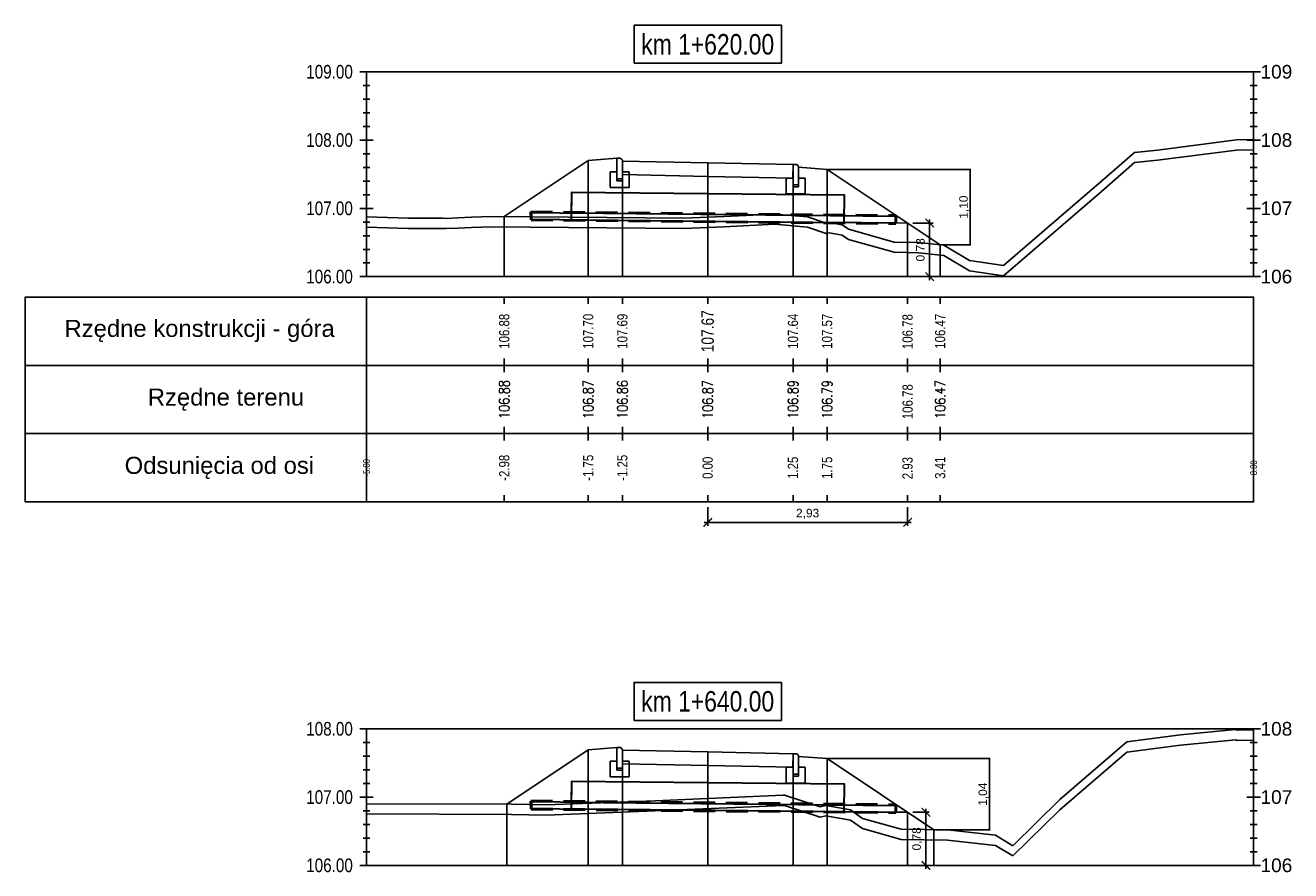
# Model space of a CAD drawing. Extents: x 7537626 to 7538805, y 5722894 to 5725486.
# Tile 79 of 90: x 7538660 to 7538679, y 5725469 to 5725482. Entities that reach past the tile are written whole.
import ezdxf

# ---------------------------------------------------------------- set-up
doc = ezdxf.new("R2010")
doc.units = 0
doc.header["$PDMODE"] = 35
doc.header["$PDSIZE"] = 0.3
doc.linetypes.add('HIDDEN', pattern=[9.525, 6.35, -3.175])
for name, color, linetype in [('C-DROGI-PROFILE', 7, 'Continuous'), ('C-DROGI-PROFILE-ETYKIETY', 7, 'Continuous'), ('C-DROGI-PRZEKROJE-ETYKIETY', 7, 'Continuous'), ('C-POPRZECZKA-przekrój', 2, 'Continuous'), ('C-POPRZECZKA-widok', 1, 'Continuous')]:
    doc.layers.add(name, color=color, linetype=linetype)
for name, color, linetype, true_color in [('C-humus', 7, 'Continuous', 0x003df5), ('C-Teren', 7, 'Continuous', 0x005716), ('poprzeczki', 7, 'Continuous', 0x0000d6)]:
    doc.layers.add(name, color=color, linetype=linetype, true_color=true_color)
doc.layers.add('Pom-plan', color=4, linetype='Continuous', plot=False)
doc.styles.add('2mm08', font='arial.ttf', dxfattribs={"width": 0.8})
doc.styles.add('opis_50', font='arial.ttf', dxfattribs={"height": 0.125})
doc.styles.get("Standard").update_dxf_attribs({"font": 'arial.ttf'})
doc.dimstyles.new('OPIS_50', dxfattribs={"dimscale": 0.5, "dimtxt": 0.125, "dimasz": 0.25, "dimexe": 0.1, "dimexo": 0.15, "dimgap": 0.1, "dimtad": 1, "dimzin": 0, "dimtxsty": 'opis_50', "dimblk": 'ARCHTICK', "dimcen": 0.15, "dimdle": 0.1, "dimaunit": 2, "dimadec": 4, "dimazin": 0, "dimtfac": 1, "dimtmove": 0, "dimatfit": 3, "dimfxl": 1, "dimarcsym": 0})

# ---------------------------------------------------------------- blocks, each defined once
blk = doc.blocks.new('_ArchTick')
at = {"color": 0, "linetype": 'ByBlock', "const_width": 0.15}
blk.add_lwpolyline([(-0.5, -0.5), (0.5, 0.5)], dxfattribs=at)
blk = doc.blocks.new('*D23')
at = {"layer": 'Defpoints', "color": 0, "transparency": 16777216}
for p in [(7538672.223, 5725479.607), (7538673.88, 5725478.502), (7538674.318, 5725478.502)]:
    blk.add_point(p, dxfattribs=at)
at = {"layer": 'poprzeczki', "color": 0, "lineweight": -2, "transparency": 16777216}
for p, q in [((7538672.238, 5725479.607), (7538674.328, 5725479.607)), ((7538674.318, 5725479.617), (7538674.318, 5725478.492)), ((7538673.895, 5725478.502), (7538674.328, 5725478.502))]:
    blk.add_line(p, q, dxfattribs=at)
at = {"layer": 'poprzeczki', "color": 0, "lineweight": -2, "transparency": 16777216, "xscale": 0.025, "yscale": 0.025, "zscale": 0.025}
for p, rotation in [((7538674.318, 5725479.607), 90), ((7538674.318, 5725478.502), 270)]:
    blk.add_blockref('_ArchTick', p, dxfattribs=dict(at, rotation=rotation))
at = {"layer": 'poprzeczki', "color": 0, "transparency": 16777216, "insert": (7538674.233, 5725479.054), "char_height": 0.125, "attachment_point": 5, "rotation": 90, "style": 'opis_50'}
blk.add_mtext('1,10', dxfattribs=at)
blk = doc.blocks.new('*D24')
at = {"layer": 'Defpoints', "color": 0, "transparency": 16777216}
for p in [(7538672.223, 5725470.975), (7538673.785, 5725469.934), (7538674.6, 5725469.934)]:
    blk.add_point(p, dxfattribs=at)
at = {"layer": 'poprzeczki', "color": 0, "lineweight": -2, "transparency": 16777216}
for p, q in [((7538672.238, 5725470.975), (7538674.61, 5725470.975)), ((7538674.6, 5725470.985), (7538674.6, 5725469.924)), ((7538673.8, 5725469.934), (7538674.61, 5725469.934))]:
    blk.add_line(p, q, dxfattribs=at)
at = {"layer": 'poprzeczki', "color": 0, "lineweight": -2, "transparency": 16777216, "xscale": 0.025, "yscale": 0.025, "zscale": 0.025}
for p, rotation in [((7538674.6, 5725470.975), 90), ((7538674.6, 5725469.934), 270)]:
    blk.add_blockref('_ArchTick', p, dxfattribs=dict(at, rotation=rotation))
at = {"layer": 'poprzeczki', "color": 0, "transparency": 16777216, "insert": (7538674.515, 5725470.454), "char_height": 0.125, "attachment_point": 5, "rotation": 90, "style": 'opis_50'}
blk.add_mtext('1,04', dxfattribs=at)
blk = doc.blocks.new('geokrata')
at = {"layer": 'C-POPRZECZKA-przekrój', "color": 172, "linetype": 'HIDDEN', "lineweight": 50, "ltscale": 0.05, "true_color": 0x0000cc}
for p, q in [((7538464.885, 5725469.743), (7538470.234, 5725469.689)), ((7538464.887, 5725469.627), (7538470.233, 5725469.573))]:
    blk.add_line(p, q, dxfattribs=at)
at = {"layer": 'C-POPRZECZKA-przekrój', "color": 98, "linetype": 'Continuous', "lineweight": 30, "true_color": 0x006100}
for p, q in [((7538464.892, 5725469.735), (7538465.726, 5725469.726)), ((7538464.893, 5725469.635), (7538465.725, 5725469.626)), ((7538469.225, 5725469.591), (7538470.225, 5725469.581))]:
    blk.add_line(p, q, dxfattribs=at)
for points in [[(7538467.479, 5725470.009), (7538465.479, 5725470.029), (7538465.475, 5725469.629), (7538469.475, 5725469.589), (7538469.479, 5725469.989), (7538467.479, 5725470.009), (7538465.479, 5725470.029), (7538465.476, 5725469.729), (7538470.226, 5725469.681)], [(7538464.892, 5725469.735), (7538464.893, 5725469.635)], [(7538470.225, 5725469.581), (7538470.226, 5725469.681)]]:
    blk.add_lwpolyline(points, dxfattribs=at)
at = {"layer": 'C-POPRZECZKA-przekrój', "color": 172, "linetype": 'HIDDEN', "lineweight": 50, "ltscale": 0.05, "true_color": 0x0000cc}
for points in [[(7538464.885, 5725469.743), (7538464.887, 5725469.627)], [(7538470.233, 5725469.573), (7538470.234, 5725469.689)]]:
    blk.add_lwpolyline(points, dxfattribs=at)
blk = doc.blocks.new('*D254')
at = {"layer": 'Defpoints', "color": 0, "transparency": 16777216}
for p in [(7538670.473, 5725474.736), (7538673.402, 5725474.736), (7538673.402, 5725474.436)]:
    blk.add_point(p, dxfattribs=at)
at = {"layer": 'Pom-plan', "color": 0, "lineweight": -2, "transparency": 16777216}
for p, q in [((7538670.473, 5725474.661), (7538670.473, 5725474.386)), ((7538673.402, 5725474.661), (7538673.402, 5725474.386)), ((7538670.423, 5725474.436), (7538673.452, 5725474.436))]:
    blk.add_line(p, q, dxfattribs=at)
at = {"layer": 'Pom-plan', "color": 0, "lineweight": -2, "transparency": 16777216, "xscale": 0.125, "yscale": 0.125, "zscale": 0.125, "rotation": 180}
blk.add_blockref('_ArchTick', (7538670.473, 5725474.436), dxfattribs=at)
at = {"layer": 'Pom-plan', "color": 0, "lineweight": -2, "transparency": 16777216, "xscale": 0.125, "yscale": 0.125, "zscale": 0.125}
blk.add_blockref('_ArchTick', (7538673.402, 5725474.436), dxfattribs=at)
at = {"layer": 'Pom-plan', "color": 0, "transparency": 16777216, "insert": (7538671.937, 5725474.561), "char_height": 0.125, "attachment_point": 5, "style": 'opis_50'}
blk.add_mtext('2,93', dxfattribs=at)
blk = doc.blocks.new('*D255')
at = {"layer": 'Defpoints', "color": 0, "transparency": 16777216}
for p in [(7538673.402, 5725478.821), (7538673.725, 5725478.821), (7538673.402, 5725478.036)]:
    blk.add_point(p, dxfattribs=at)
at = {"layer": 'Pom-plan', "color": 0, "lineweight": -2, "transparency": 16777216}
for p, q in [((7538673.477, 5725478.821), (7538673.775, 5725478.821)), ((7538673.725, 5725477.986), (7538673.725, 5725478.871)), ((7538673.477, 5725478.036), (7538673.775, 5725478.036))]:
    blk.add_line(p, q, dxfattribs=at)
at = {"layer": 'Pom-plan', "color": 0, "lineweight": -2, "transparency": 16777216, "xscale": 0.125, "yscale": 0.125, "zscale": 0.125}
for p, rotation in [((7538673.725, 5725478.821), 90), ((7538673.725, 5725478.036), 270)]:
    blk.add_blockref('_ArchTick', p, dxfattribs=dict(at, rotation=rotation))
at = {"layer": 'Pom-plan', "color": 0, "transparency": 16777216, "insert": (7538673.6, 5725478.429), "char_height": 0.125, "attachment_point": 5, "rotation": 90, "style": 'opis_50'}
blk.add_mtext('0,78', dxfattribs=at)
blk = doc.blocks.new('*D256')
at = {"layer": 'Defpoints', "color": 0, "transparency": 16777216}
for p in [(7538673.402, 5725470.189), (7538673.67, 5725470.189), (7538673.402, 5725469.411)]:
    blk.add_point(p, dxfattribs=at)
at = {"layer": 'Pom-plan', "color": 0, "lineweight": -2, "transparency": 16777216}
for p, q in [((7538673.477, 5725470.189), (7538673.72, 5725470.189)), ((7538673.67, 5725469.361), (7538673.67, 5725470.239)), ((7538673.477, 5725469.411), (7538673.72, 5725469.411))]:
    blk.add_line(p, q, dxfattribs=at)
at = {"layer": 'Pom-plan', "color": 0, "lineweight": -2, "transparency": 16777216, "xscale": 0.125, "yscale": 0.125, "zscale": 0.125}
for p, rotation in [((7538673.67, 5725470.189), 90), ((7538673.67, 5725469.411), 270)]:
    blk.add_blockref('_ArchTick', p, dxfattribs=dict(at, rotation=rotation))
at = {"layer": 'Pom-plan', "color": 0, "transparency": 16777216, "insert": (7538673.545, 5725469.8), "char_height": 0.125, "attachment_point": 5, "rotation": 90, "style": 'opis_50'}
blk.add_mtext('0,78', dxfattribs=at)

msp = doc.modelspace()

# ---------------------------------------------------------------- linework, layer by layer
at = {"layer": 'C-DROGI-PROFILE', "color": 7, "linetype": 'Continuous', "lineweight": -3}
for p, q in [((7538667.492, 5725477.736), (7538667.492, 5725477.636)), ((7538668.723, 5725477.736), (7538668.723, 5725477.636)), ((7538669.223, 5725477.736), (7538669.223, 5725477.636)), ((7538670.473, 5725477.736), (7538670.473, 5725477.636)), ((7538671.723, 5725477.736), (7538671.723, 5725477.636)), ((7538672.223, 5725477.736), (7538672.223, 5725477.636)), ((7538673.402, 5725477.736), (7538673.402, 5725477.636)), ((7538673.88, 5725477.736), (7538673.88, 5725477.636)), ((7538667.492, 5725476.736), (7538667.492, 5725476.836)), ((7538668.723, 5725476.736), (7538668.723, 5725476.836)), ((7538669.223, 5725476.736), (7538669.223, 5725476.836)), ((7538670.473, 5725476.736), (7538670.473, 5725476.836)), ((7538671.723, 5725476.736), (7538671.723, 5725476.836)), ((7538672.223, 5725476.736), (7538672.223, 5725476.836)), ((7538673.402, 5725476.736), (7538673.402, 5725476.836)), ((7538673.88, 5725476.736), (7538673.88, 5725476.836)), ((7538667.492, 5725476.736), (7538667.492, 5725476.636)), ((7538668.723, 5725476.736), (7538668.723, 5725476.636)), ((7538669.223, 5725476.736), (7538669.223, 5725476.636)), ((7538670.473, 5725476.736), (7538670.473, 5725476.636)), ((7538671.723, 5725476.736), (7538671.723, 5725476.636)), ((7538672.223, 5725476.736), (7538672.223, 5725476.636)), ((7538673.402, 5725476.736), (7538673.402, 5725476.636)), ((7538673.88, 5725476.736), (7538673.88, 5725476.636)), ((7538667.492, 5725475.736), (7538667.492, 5725475.836)), ((7538668.723, 5725475.736), (7538668.723, 5725475.836)), ((7538669.223, 5725475.736), (7538669.223, 5725475.836)), ((7538670.473, 5725475.736), (7538670.473, 5725475.836)), ((7538671.723, 5725475.736), (7538671.723, 5725475.836)), ((7538672.223, 5725475.736), (7538672.223, 5725475.836)), ((7538673.402, 5725475.736), (7538673.402, 5725475.836)), ((7538673.88, 5725475.736), (7538673.88, 5725475.836)), ((7538667.492, 5725475.736), (7538667.492, 5725475.636)), ((7538668.723, 5725475.736), (7538668.723, 5725475.636)), ((7538669.223, 5725475.736), (7538669.223, 5725475.636)), ((7538670.473, 5725475.736), (7538670.473, 5725475.636)), ((7538671.723, 5725475.736), (7538671.723, 5725475.636)), ((7538672.223, 5725475.736), (7538672.223, 5725475.636)), ((7538673.402, 5725475.736), (7538673.402, 5725475.636)), ((7538673.88, 5725475.736), (7538673.88, 5725475.636)), ((7538667.492, 5725474.736), (7538667.492, 5725474.836)), ((7538668.723, 5725474.736), (7538668.723, 5725474.836)), ((7538669.223, 5725474.736), (7538669.223, 5725474.836)), ((7538670.473, 5725474.736), (7538670.473, 5725474.836)), ((7538671.723, 5725474.736), (7538671.723, 5725474.836)), ((7538672.223, 5725474.736), (7538672.223, 5725474.836)), ((7538673.402, 5725474.736), (7538673.402, 5725474.836)), ((7538673.88, 5725474.736), (7538673.88, 5725474.836))]:
    msp.add_line(p, q, dxfattribs=at)
at = {"layer": 'C-DROGI-PROFILE', "color": 1, "linetype": 'Continuous', "lineweight": -3}
for points in [[(7538665.473, 5725476.736), (7538665.473, 5725477.736), (7538660.473, 5725477.736), (7538660.473, 5725476.736)], [(7538665.473, 5725476.736), (7538678.473, 5725476.736), (7538678.473, 5725477.736), (7538665.473, 5725477.736)], [(7538665.473, 5725475.736), (7538665.473, 5725476.736), (7538660.473, 5725476.736), (7538660.473, 5725475.736)], [(7538665.473, 5725475.736), (7538678.473, 5725475.736), (7538678.473, 5725476.736), (7538665.473, 5725476.736)], [(7538665.473, 5725474.736), (7538665.473, 5725475.736), (7538660.473, 5725475.736), (7538660.473, 5725474.736)], [(7538665.473, 5725474.736), (7538678.473, 5725474.736), (7538678.473, 5725475.736), (7538665.473, 5725475.736)]]:
    msp.add_3dface(points, dxfattribs=at)
at = {"layer": 'C-DROGI-PRZEKROJE-ETYKIETY', "color": 1, "linetype": 'Continuous', "lineweight": -3}
for p, q in [((7538668.723, 5725479.737), (7538668.723, 5725478.036)), ((7538669.223, 5725479.73), (7538669.223, 5725478.036)), ((7538670.473, 5725479.705), (7538670.473, 5725478.036)), ((7538671.723, 5725479.68), (7538671.723, 5725478.036)), ((7538672.223, 5725479.607), (7538672.223, 5725478.036)), ((7538667.492, 5725478.916), (7538667.492, 5725478.036)), ((7538673.88, 5725478.502), (7538673.88, 5725478.036)), ((7538668.723, 5725471.105), (7538668.723, 5725469.411)), ((7538669.223, 5725471.098), (7538669.223, 5725469.411)), ((7538670.473, 5725471.073), (7538670.473, 5725469.411)), ((7538671.723, 5725471.048), (7538671.723, 5725469.411)), ((7538672.223, 5725470.975), (7538672.223, 5725469.411)), ((7538667.529, 5725470.308), (7538667.529, 5725469.411)), ((7538673.785, 5725469.934), (7538673.785, 5725469.411))]:
    msp.add_line(p, q, dxfattribs=at)
for points in [[(7538673.402, 5725478.821), (7538673.402, 5725478.036)], [(7538673.402, 5725470.189), (7538673.402, 5725469.411)]]:
    msp.add_lwpolyline(points, dxfattribs=at)
at = {"layer": 'C-humus'}
for p, q in [((7538678.222, 5725479.889), (7538678.473, 5725479.893)), ((7538676.244, 5725479.285), (7538676.725, 5725479.707)), ((7538676.725, 5725479.707), (7538677.065, 5725479.741)), ((7538677.065, 5725479.741), (7538678.222, 5725479.889)), ((7538674.807, 5725478.05), (7538676.244, 5725479.285)), ((7538670.708, 5725478.768), (7538671.455, 5725478.803)), ((7538671.455, 5725478.803), (7538671.934, 5725478.76)), ((7538665.473, 5725478.76), (7538666.088, 5725478.743)), ((7538666.088, 5725478.743), (7538666.585, 5725478.741)), ((7538666.585, 5725478.741), (7538666.639, 5725478.74)), ((7538666.639, 5725478.74), (7538666.811, 5725478.747)), ((7538666.811, 5725478.747), (7538667.011, 5725478.756)), ((7538667.011, 5725478.756), (7538667.305, 5725478.768)), ((7538667.305, 5725478.768), (7538670.121, 5725478.742)), ((7538670.121, 5725478.742), (7538670.708, 5725478.768)), ((7538671.934, 5725478.76), (7538672.211, 5725478.669)), ((7538672.211, 5725478.669), (7538672.255, 5725478.68)), ((7538672.255, 5725478.68), (7538672.444, 5725478.646)), ((7538672.444, 5725478.646), (7538672.538, 5725478.581)), ((7538672.538, 5725478.581), (7538673.204, 5725478.393)), ((7538673.204, 5725478.393), (7538673.562, 5725478.387)), ((7538673.562, 5725478.387), (7538673.931, 5725478.346)), ((7538673.931, 5725478.346), (7538674.307, 5725478.122)), ((7538674.307, 5725478.122), (7538674.807, 5725478.05)), ((7538677.403, 5725471.172), (7538678.209, 5725471.251)), ((7538678.209, 5725471.251), (7538678.235, 5725471.242)), ((7538678.235, 5725471.242), (7538678.473, 5725471.248)), ((7538675.633, 5725470.227), (7538676.616, 5725471.072)), ((7538676.616, 5725471.072), (7538677.403, 5725471.172)), ((7538669.705, 5725470.209), (7538671.577, 5725470.291)), ((7538671.577, 5725470.291), (7538671.59, 5725470.291)), ((7538671.59, 5725470.291), (7538671.596, 5725470.291)), ((7538671.596, 5725470.291), (7538672.122, 5725470.119)), ((7538665.473, 5725470.165), (7538667.6, 5725470.158)), ((7538667.6, 5725470.158), (7538668.105, 5725470.147)), ((7538668.105, 5725470.147), (7538669.705, 5725470.209)), ((7538672.122, 5725470.119), (7538672.205, 5725470.139)), ((7538672.205, 5725470.139), (7538672.564, 5725470.074)), ((7538672.564, 5725470.074), (7538672.743, 5725469.95)), ((7538674.946, 5725469.549), (7538675.633, 5725470.227)), ((7538672.743, 5725469.95), (7538673.307, 5725469.791)), ((7538673.307, 5725469.791), (7538673.988, 5725469.78)), ((7538673.988, 5725469.78), (7538674.689, 5725469.703)), ((7538674.689, 5725469.703), (7538674.946, 5725469.549))]:
    msp.add_line(p, q, dxfattribs=at)
at = {"layer": 'C-POPRZECZKA-przekrój', "color": 2, "linetype": 'Continuous', "lineweight": -3}
for p, q in [((7538667.492, 5725478.916), (7538668.723, 5725479.737)), ((7538668.723, 5725479.737), (7538669.143, 5725479.77)), ((7538669.183, 5725479.77), (7538669.143, 5725479.77)), ((7538669.143, 5725479.77), (7538669.143, 5725479.44)), ((7538669.189, 5725479.77), (7538669.183, 5725479.77)), ((7538669.197, 5725479.768), (7538669.189, 5725479.77)), ((7538669.206, 5725479.763), (7538669.197, 5725479.768)), ((7538669.212, 5725479.758), (7538669.206, 5725479.763)), ((7538669.216, 5725479.753), (7538669.212, 5725479.758)), ((7538669.22, 5725479.746), (7538669.216, 5725479.753)), ((7538669.223, 5725479.738), (7538669.22, 5725479.746)), ((7538669.223, 5725479.73), (7538669.223, 5725479.738)), ((7538669.223, 5725479.73), (7538670.473, 5725479.705)), ((7538669.223, 5725479.73), (7538669.224, 5725479.53)), ((7538669.223, 5725479.44), (7538669.223, 5725479.73)), ((7538669.223, 5725479.73), (7538669.223, 5725479.57)), ((7538670.473, 5725479.505), (7538670.473, 5725479.705)), ((7538670.473, 5725479.705), (7538671.723, 5725479.68)), ((7538669.043, 5725479.34), (7538669.043, 5725479.57)), ((7538669.043, 5725479.57), (7538669.143, 5725479.57)), ((7538669.143, 5725479.57), (7538669.143, 5725479.47)), ((7538669.223, 5725479.57), (7538669.323, 5725479.57)), ((7538669.224, 5725479.53), (7538670.473, 5725479.505)), ((7538669.323, 5725479.57), (7538669.323, 5725479.34)), ((7538671.723, 5725479.68), (7538671.722, 5725479.48)), ((7538671.763, 5725479.68), (7538671.723, 5725479.68)), ((7538671.723, 5725479.68), (7538671.723, 5725479.35)), ((7538671.769, 5725479.68), (7538671.763, 5725479.68)), ((7538671.777, 5725479.678), (7538671.769, 5725479.68)), ((7538671.786, 5725479.673), (7538671.777, 5725479.678)), ((7538671.792, 5725479.668), (7538671.786, 5725479.673)), ((7538671.796, 5725479.663), (7538671.792, 5725479.668)), ((7538671.8, 5725479.656), (7538671.796, 5725479.663)), ((7538671.803, 5725479.648), (7538671.8, 5725479.656)), ((7538671.803, 5725479.64), (7538671.803, 5725479.648)), ((7538671.803, 5725479.35), (7538671.803, 5725479.64)), ((7538671.803, 5725479.64), (7538671.803, 5725479.48)), ((7538671.803, 5725479.64), (7538672.223, 5725479.607)), ((7538672.223, 5725479.607), (7538673.88, 5725478.502)), ((7538669.323, 5725479.34), (7538669.043, 5725479.34)), ((7538669.143, 5725479.47), (7538669.223, 5725479.47)), ((7538669.143, 5725479.44), (7538669.223, 5725479.44)), ((7538670.473, 5725479.505), (7538671.722, 5725479.48)), ((7538671.623, 5725479.25), (7538671.623, 5725479.48)), ((7538671.623, 5725479.48), (7538671.723, 5725479.48)), ((7538671.723, 5725479.48), (7538671.723, 5725479.38)), ((7538671.723, 5725479.38), (7538671.803, 5725479.38)), ((7538671.723, 5725479.35), (7538671.803, 5725479.35)), ((7538671.803, 5725479.48), (7538671.903, 5725479.48)), ((7538671.903, 5725479.48), (7538671.903, 5725479.25)), ((7538671.903, 5725479.25), (7538671.623, 5725479.25)), ((7538667.529, 5725470.308), (7538668.723, 5725471.105)), ((7538668.723, 5725471.105), (7538669.143, 5725471.138)), ((7538669.183, 5725471.138), (7538669.143, 5725471.138)), ((7538669.143, 5725471.138), (7538669.143, 5725470.808)), ((7538669.189, 5725471.138), (7538669.183, 5725471.138)), ((7538669.197, 5725471.136), (7538669.189, 5725471.138)), ((7538669.206, 5725471.132), (7538669.197, 5725471.136)), ((7538669.212, 5725471.127), (7538669.206, 5725471.132)), ((7538669.216, 5725471.121), (7538669.212, 5725471.127)), ((7538669.22, 5725471.114), (7538669.216, 5725471.121)), ((7538669.223, 5725471.106), (7538669.22, 5725471.114)), ((7538669.223, 5725471.098), (7538669.223, 5725471.106)), ((7538669.223, 5725471.098), (7538670.473, 5725471.073)), ((7538669.223, 5725471.098), (7538669.224, 5725470.898)), ((7538669.223, 5725470.808), (7538669.223, 5725471.098)), ((7538669.223, 5725471.098), (7538669.223, 5725470.938)), ((7538670.473, 5725470.873), (7538670.473, 5725471.073)), ((7538670.473, 5725471.073), (7538671.723, 5725471.048)), ((7538671.723, 5725471.048), (7538671.722, 5725470.848)), ((7538671.763, 5725471.048), (7538671.723, 5725471.048)), ((7538671.723, 5725471.048), (7538671.723, 5725470.718)), ((7538671.769, 5725471.048), (7538671.763, 5725471.048)), ((7538671.777, 5725471.046), (7538671.769, 5725471.048)), ((7538671.786, 5725471.042), (7538671.777, 5725471.046)), ((7538671.792, 5725471.037), (7538671.786, 5725471.042)), ((7538671.796, 5725471.031), (7538671.792, 5725471.037)), ((7538671.8, 5725471.024), (7538671.796, 5725471.031)), ((7538671.803, 5725471.016), (7538671.8, 5725471.024)), ((7538671.803, 5725471.008), (7538671.803, 5725471.016)), ((7538671.803, 5725470.718), (7538671.803, 5725471.008)), ((7538671.803, 5725471.008), (7538671.803, 5725470.848)), ((7538671.803, 5725471.008), (7538672.223, 5725470.975)), ((7538669.043, 5725470.708), (7538669.043, 5725470.938)), ((7538669.043, 5725470.938), (7538669.143, 5725470.938)), ((7538669.143, 5725470.938), (7538669.143, 5725470.838)), ((7538669.143, 5725470.838), (7538669.223, 5725470.838)), ((7538669.143, 5725470.808), (7538669.223, 5725470.808)), ((7538669.223, 5725470.938), (7538669.323, 5725470.938)), ((7538669.224, 5725470.898), (7538670.473, 5725470.873)), ((7538669.323, 5725470.938), (7538669.323, 5725470.708)), ((7538670.473, 5725470.873), (7538671.722, 5725470.848)), ((7538671.623, 5725470.618), (7538671.623, 5725470.848)), ((7538671.623, 5725470.848), (7538671.723, 5725470.848)), ((7538671.723, 5725470.848), (7538671.723, 5725470.748)), ((7538671.803, 5725470.848), (7538671.903, 5725470.848)), ((7538671.903, 5725470.848), (7538671.903, 5725470.618)), ((7538672.223, 5725470.975), (7538673.785, 5725469.934)), ((7538669.323, 5725470.708), (7538669.043, 5725470.708)), ((7538671.723, 5725470.748), (7538671.803, 5725470.748)), ((7538671.723, 5725470.718), (7538671.803, 5725470.718)), ((7538671.903, 5725470.618), (7538671.623, 5725470.618))]:
    msp.add_line(p, q, dxfattribs=at)
at = {"layer": 'C-POPRZECZKA-przekrój'}
for points in [[(7538673.223, 5725478.823), (7538673.402, 5725478.821)], [(7538673.223, 5725470.191), (7538673.402, 5725470.189)]]:
    msp.add_lwpolyline(points, dxfattribs=at)
at = {"layer": 'C-POPRZECZKA-widok', "color": 1, "linetype": 'Continuous', "lineweight": -3}
for p, q in [((7538665.373, 5725481.036), (7538678.573, 5725481.036)), ((7538665.473, 5725478.036), (7538665.473, 5725481.036)), ((7538678.473, 5725478.036), (7538678.473, 5725481.036)), ((7538665.423, 5725480.836), (7538665.523, 5725480.836)), ((7538678.423, 5725480.836), (7538678.523, 5725480.836)), ((7538665.423, 5725480.636), (7538665.523, 5725480.636)), ((7538678.423, 5725480.636), (7538678.523, 5725480.636)), ((7538665.423, 5725480.436), (7538665.523, 5725480.436)), ((7538678.423, 5725480.436), (7538678.523, 5725480.436)), ((7538665.423, 5725480.236), (7538665.523, 5725480.236)), ((7538678.423, 5725480.236), (7538678.523, 5725480.236)), ((7538665.373, 5725480.036), (7538665.573, 5725480.036)), ((7538665.423, 5725480.036), (7538665.523, 5725480.036)), ((7538678.373, 5725480.036), (7538678.573, 5725480.036)), ((7538678.423, 5725480.036), (7538678.523, 5725480.036)), ((7538665.423, 5725479.836), (7538665.523, 5725479.836)), ((7538678.423, 5725479.836), (7538678.523, 5725479.836)), ((7538665.423, 5725479.636), (7538665.523, 5725479.636)), ((7538678.423, 5725479.636), (7538678.523, 5725479.636)), ((7538665.423, 5725479.436), (7538665.523, 5725479.436)), ((7538678.423, 5725479.436), (7538678.523, 5725479.436)), ((7538665.423, 5725479.236), (7538665.523, 5725479.236)), ((7538678.423, 5725479.236), (7538678.523, 5725479.236)), ((7538665.373, 5725479.036), (7538665.573, 5725479.036)), ((7538665.423, 5725479.036), (7538665.523, 5725479.036)), ((7538678.373, 5725479.036), (7538678.573, 5725479.036)), ((7538678.423, 5725479.036), (7538678.523, 5725479.036)), ((7538665.423, 5725478.836), (7538665.523, 5725478.836)), ((7538678.423, 5725478.836), (7538678.523, 5725478.836)), ((7538665.423, 5725478.636), (7538665.523, 5725478.636)), ((7538678.423, 5725478.636), (7538678.523, 5725478.636)), ((7538665.423, 5725478.436), (7538665.523, 5725478.436)), ((7538678.423, 5725478.436), (7538678.523, 5725478.436)), ((7538665.423, 5725478.236), (7538665.523, 5725478.236)), ((7538678.423, 5725478.236), (7538678.523, 5725478.236)), ((7538665.373, 5725478.036), (7538678.573, 5725478.036)), ((7538665.373, 5725471.411), (7538678.573, 5725471.411)), ((7538665.473, 5725469.411), (7538665.473, 5725471.411)), ((7538678.473, 5725469.411), (7538678.473, 5725471.411)), ((7538665.423, 5725471.211), (7538665.523, 5725471.211)), ((7538678.423, 5725471.211), (7538678.523, 5725471.211)), ((7538665.423, 5725471.011), (7538665.523, 5725471.011)), ((7538678.423, 5725471.011), (7538678.523, 5725471.011)), ((7538665.423, 5725470.811), (7538665.523, 5725470.811)), ((7538678.423, 5725470.811), (7538678.523, 5725470.811)), ((7538665.423, 5725470.611), (7538665.523, 5725470.611)), ((7538678.423, 5725470.611), (7538678.523, 5725470.611)), ((7538665.373, 5725470.411), (7538665.573, 5725470.411)), ((7538665.423, 5725470.411), (7538665.523, 5725470.411)), ((7538678.373, 5725470.411), (7538678.573, 5725470.411)), ((7538678.423, 5725470.411), (7538678.523, 5725470.411)), ((7538665.423, 5725470.211), (7538665.523, 5725470.211)), ((7538678.423, 5725470.211), (7538678.523, 5725470.211)), ((7538665.423, 5725470.011), (7538665.523, 5725470.011)), ((7538678.423, 5725470.011), (7538678.523, 5725470.011)), ((7538665.423, 5725469.811), (7538665.523, 5725469.811)), ((7538678.423, 5725469.811), (7538678.523, 5725469.811)), ((7538665.423, 5725469.611), (7538665.523, 5725469.611)), ((7538678.423, 5725469.611), (7538678.523, 5725469.611)), ((7538665.373, 5725469.411), (7538678.573, 5725469.411))]:
    msp.add_line(p, q, dxfattribs=at)
at = {"layer": 'C-POPRZECZKA-widok', "color": 3, "linetype": 'Continuous', "lineweight": -3}
for points in [[(7538669.393, 5725481.161), (7538671.553, 5725481.161), (7538671.553, 5725481.718), (7538669.393, 5725481.718)], [(7538669.393, 5725471.536), (7538671.553, 5725471.536), (7538671.553, 5725472.093), (7538669.393, 5725472.093)]]:
    msp.add_3dface(points, dxfattribs=at)
at = {"layer": 'C-Teren'}
for p, q in [((7538676.725, 5725479.857), (7538677.065, 5725479.891)), ((7538677.065, 5725479.891), (7538678.222, 5725480.039)), ((7538678.222, 5725480.039), (7538678.473, 5725480.043)), ((7538676.244, 5725479.435), (7538676.725, 5725479.857)), ((7538674.807, 5725478.2), (7538676.244, 5725479.435)), ((7538665.473, 5725478.91), (7538666.088, 5725478.893)), ((7538666.088, 5725478.893), (7538666.585, 5725478.891)), ((7538666.585, 5725478.891), (7538666.639, 5725478.89)), ((7538666.639, 5725478.89), (7538666.811, 5725478.897)), ((7538666.811, 5725478.897), (7538667.011, 5725478.906)), ((7538667.011, 5725478.906), (7538667.305, 5725478.918)), ((7538667.305, 5725478.918), (7538670.121, 5725478.892)), ((7538670.121, 5725478.892), (7538670.708, 5725478.918)), ((7538670.708, 5725478.918), (7538671.455, 5725478.953)), ((7538671.455, 5725478.953), (7538671.934, 5725478.91)), ((7538671.934, 5725478.91), (7538672.211, 5725478.819)), ((7538672.211, 5725478.819), (7538672.255, 5725478.83)), ((7538672.255, 5725478.83), (7538672.444, 5725478.796)), ((7538672.444, 5725478.796), (7538672.538, 5725478.731)), ((7538672.538, 5725478.731), (7538673.204, 5725478.543)), ((7538673.204, 5725478.543), (7538673.562, 5725478.537)), ((7538673.562, 5725478.537), (7538673.931, 5725478.496)), ((7538673.931, 5725478.496), (7538674.307, 5725478.272)), ((7538674.307, 5725478.272), (7538674.807, 5725478.2)), ((7538677.403, 5725471.322), (7538678.209, 5725471.401)), ((7538678.209, 5725471.401), (7538678.235, 5725471.392)), ((7538678.235, 5725471.392), (7538678.473, 5725471.398)), ((7538675.633, 5725470.377), (7538676.616, 5725471.222)), ((7538676.616, 5725471.222), (7538677.403, 5725471.322)), ((7538669.705, 5725470.359), (7538671.577, 5725470.441)), ((7538671.577, 5725470.441), (7538671.59, 5725470.441)), ((7538671.59, 5725470.441), (7538671.596, 5725470.441)), ((7538671.596, 5725470.441), (7538672.122, 5725470.269)), ((7538665.473, 5725470.315), (7538667.6, 5725470.308)), ((7538667.6, 5725470.308), (7538668.105, 5725470.297)), ((7538668.105, 5725470.297), (7538669.705, 5725470.359)), ((7538672.122, 5725470.269), (7538672.205, 5725470.289)), ((7538672.205, 5725470.289), (7538672.564, 5725470.224)), ((7538674.946, 5725469.699), (7538675.633, 5725470.377)), ((7538672.564, 5725470.224), (7538672.743, 5725470.1)), ((7538672.743, 5725470.1), (7538673.307, 5725469.941)), ((7538673.307, 5725469.941), (7538673.988, 5725469.93)), ((7538673.988, 5725469.93), (7538674.689, 5725469.853)), ((7538674.689, 5725469.853), (7538674.946, 5725469.699))]:
    msp.add_line(p, q, dxfattribs=at)

# ---------------------------------------------------------------- block references
at = {"layer": 'C-POPRZECZKA-przekrój'}
for p in [(202.998, 9.241), (202.998, 0.61)]:
    msp.add_blockref('geokrata', p, dxfattribs=at)

# ---------------------------------------------------------------- texts
at = {"layer": 'C-DROGI-PROFILE', "color": 2}
for s, p in [('Rzędne konstrukcji - góra', (7538661.048, 5725477.153)), ('Rzędne terenu', (7538662.268, 5725476.147)), ('Odsunięcia od osi', (7538661.929, 5725475.147))]:
    msp.add_text(s, height=0.25, dxfattribs=at).set_placement(p)
at = {"layer": 'C-DROGI-PROFILE-ETYKIETY', "color": 1, "style": '2mm08', "width": 0.8}
for s, p in [('106.78', (7538673.476, 5725476.975)), ('106.78', (7538673.477, 5725475.948)), ('2.93', (7538673.476, 5725475.068))]:
    msp.add_text(s, height=0.15, rotation=90, dxfattribs=at).set_placement(p)
at = {"layer": 'C-DROGI-PROFILE-ETYKIETY', "color": 1, "linetype": 'Continuous', "lineweight": -3, "attachment_point": 5, "rotation": 90, "style": '2mm08'}
for s, insert, char_height in [('106.88', (7538667.492, 5725477.236), 0.15), ('107.70', (7538668.723, 5725477.236), 0.15), ('107.69', (7538669.223, 5725477.236), 0.15), ('107.67', (7538670.473, 5725477.236), 0.18), ('107.64', (7538671.723, 5725477.236), 0.15), ('107.57', (7538672.223, 5725477.236), 0.15), ('106.47', (7538673.88, 5725477.236), 0.15), ('{\\Fsimplex.shx|c238;106.88}', (7538667.492, 5725476.236), 0.15), ('{\\Fsimplex.shx|c238;106.87}', (7538668.723, 5725476.236), 0.15), ('{\\Fsimplex.shx|c238;106.86}', (7538669.223, 5725476.236), 0.15), ('{\\Fsimplex.shx|c238;106.87}', (7538670.473, 5725476.236), 0.15), ('{\\Fsimplex.shx|c238;106.89}', (7538671.723, 5725476.236), 0.15), ('{\\Fsimplex.shx|c238;106.79}', (7538672.223, 5725476.236), 0.15), ('{\\Fsimplex.shx|c238;106.47}', (7538673.88, 5725476.236), 0.15), ('-2.98', (7538667.492, 5725475.236), 0.15), ('-1.75', (7538668.723, 5725475.236), 0.15), ('-1.25', (7538669.223, 5725475.236), 0.15), ('0.00', (7538670.473, 5725475.236), 0.15), ('1.25', (7538671.723, 5725475.236), 0.15), ('1.75', (7538672.223, 5725475.236), 0.15), ('3.41', (7538673.88, 5725475.236), 0.15)]:
    msp.add_mtext(s, dxfattribs=dict(at, insert=insert, char_height=char_height))
at = {"layer": 'C-DROGI-PROFILE-ETYKIETY', "color": 7, "linetype": 'Continuous', "lineweight": -3, "char_height": 0.1, "attachment_point": 5, "rotation": 90, "style": '2mm08'}
for s, insert in [('-5.00', (7538665.473, 5725475.236)), ('8.00', (7538678.473, 5725475.236))]:
    msp.add_mtext(s, dxfattribs=dict(at, insert=insert))
at = {"layer": 'C-POPRZECZKA-widok', "color": 3, "linetype": 'Continuous', "lineweight": -3, "char_height": 0.3, "attachment_point": 8, "style": '2mm08'}
for s, insert in [('km 1+620.00', (7538670.473, 5725481.286)), ('km 1+640.00', (7538670.473, 5725471.661))]:
    msp.add_mtext(s, dxfattribs=dict(at, insert=insert))
at = {"layer": 'C-POPRZECZKA-widok', "color": 1, "linetype": 'Continuous', "lineweight": -3, "char_height": 0.2, "attachment_point": 6, "style": '2mm08'}
for s, insert in [('109.00', (7538665.273, 5725481.036)), ('108.00', (7538665.273, 5725480.036)), ('107.00', (7538665.273, 5725479.036)), ('106.00', (7538665.273, 5725478.036)), ('108.00', (7538665.273, 5725471.411)), ('107.00', (7538665.273, 5725470.411)), ('106.00', (7538665.273, 5725469.411))]:
    msp.add_mtext(s, dxfattribs=dict(at, insert=insert))
at = {"layer": 'C-POPRZECZKA-widok', "color": 1, "linetype": 'Continuous', "lineweight": -3, "char_height": 0.2, "attachment_point": 4}
for s, insert in [('109', (7538678.573, 5725481.036)), ('108', (7538678.573, 5725480.036)), ('107', (7538678.573, 5725479.036)), ('106', (7538678.573, 5725478.036)), ('108', (7538678.573, 5725471.411)), ('107', (7538678.573, 5725470.411)), ('106', (7538678.573, 5725469.411))]:
    msp.add_mtext(s, dxfattribs=dict(at, insert=insert))

# ---------------------------------------------------------------- dimensions: what is measured, and where the dimension line sits
at = {"layer": 'Pom-plan'}
for base, p1, p2, picture, middle in [((7538673.7247, 5725478.8209), (7538673.4017, 5725478.0365), (7538673.4017, 5725478.8209), '*D255', (7538673.5996, 5725478.4287)), ((7538673.67, 5725470.189), (7538673.402, 5725469.411), (7538673.402, 5725470.189), '*D256', (7538673.545, 5725469.8))]:
    dim = msp.add_linear_dim(base=base, p1=p1, p2=p2, angle=90, dimstyle='OPIS_50', dxfattribs=at)
    dim.commit()
    dim.dimension.update_dxf_attribs({"geometry": picture, "text_midpoint": middle})
dim = msp.add_linear_dim(base=(7538673.402, 5725474.436), p1=(7538670.473, 5725474.736), p2=(7538673.402, 5725474.736), dimstyle='OPIS_50', dxfattribs=at)
dim.commit()
dim.dimension.update_dxf_attribs({"geometry": '*D254', "text_midpoint": (7538671.937, 5725474.561)})
at = {"layer": 'poprzeczki'}
for base, p1, p2, picture, middle in [((7538674.3181, 5725478.5018), (7538672.2232, 5725479.6066), (7538673.8803, 5725478.5018), '*D23', (7538674.2329, 5725479.0542)), ((7538674.6, 5725469.934), (7538672.223, 5725470.975), (7538673.785, 5725469.934), '*D24', (7538674.515, 5725470.454))]:
    dim = msp.add_linear_dim(base=base, p1=p1, p2=p2, angle=90, dimstyle='OPIS_50', override={"dimscale": 0.1}, dxfattribs=at)
    dim.commit()
    dim.dimension.update_dxf_attribs({"geometry": picture, "text_midpoint": middle})

doc.saveas('drawing.dxf')
